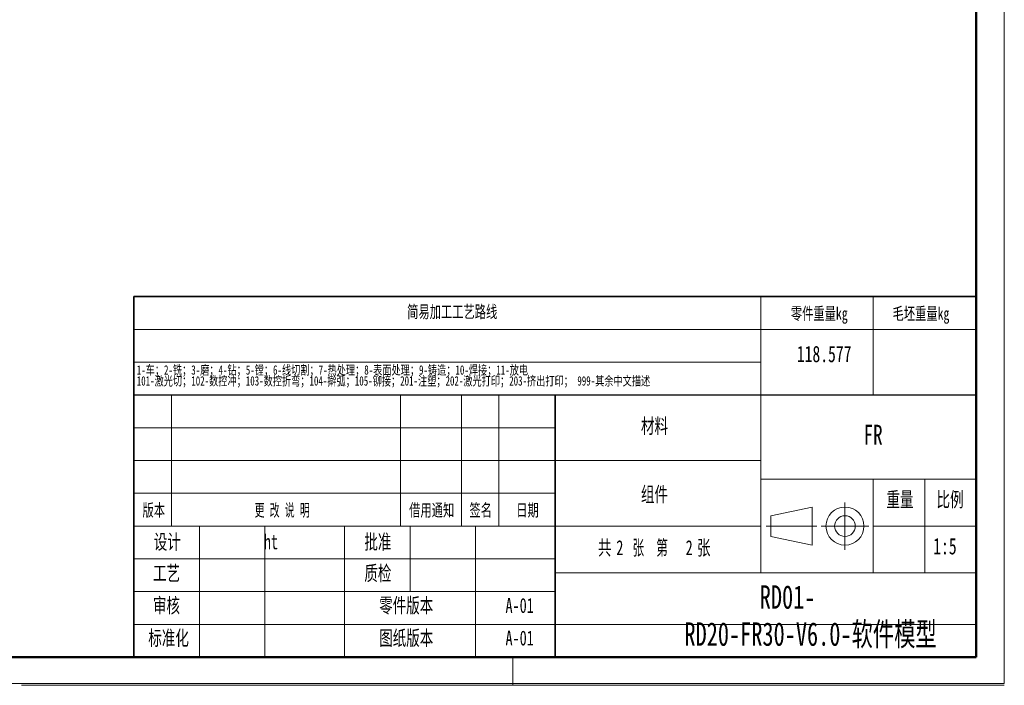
# Paper-space layout '图纸4' of a CAD drawing. Header units: millimetres. Extents: x 0 to 420, y 0 to 297.
# Tile 4 of 5: x 210 to 420, y 0 to 142. Entities that reach past the tile are written whole.
import ezdxf

# ---------------------------------------------------------------- set-up
doc = ezdxf.new("R2010")
doc.units = ezdxf.units.MM
doc.linetypes.add('CENTERX2', pattern=[20.32, 12.7, -2.54, 2.54, -2.54])
doc.layers.get('0').update_dxf_attribs({"lineweight": 18})
doc.layers.add('细线层', color=7, linetype='Continuous', lineweight=25)
doc.styles.add('SLDTEXTSTYLE0', font='txt', dxfattribs={"width": 0.7})
doc.styles.add('SLDTEXTSTYLE1', font='txt', dxfattribs={"width": 0.614286})
doc.styles.add('SLDTEXTSTYLE2', font='txt', dxfattribs={"width": 0.7})
doc.styles.add('SLDTEXTSTYLE3', font='txt', dxfattribs={"width": 0.6})

# ---------------------------------------------------------------- blocks, each defined once
blk = doc.blocks.new('SW_NOTE_22')
at = {"color": 0, "linetype": 'Continuous', "lineweight": 0, "attachment_point": 2}
for s, insert, char_height, width, style in [('共', (2.18, 4.09), 3.17, 5.8604, 'SLDTEXTSTYLE0'), ('张  第', (11.91, 4.09), 3.175, 15.6444, 'SLDTEXTSTYLE3'), ('张', (23.35, 4.09), 3.17, 5.6866, 'SLDTEXTSTYLE0'), ('2', (5.42, 4.09), 3.17, 2.4584, 'SLDTEXTSTYLE2'), ('2', (20.24, 4.09), 3.17, 2.4584, 'SLDTEXTSTYLE2')]:
    blk.add_mtext(s, dxfattribs=dict(at, insert=insert, char_height=char_height, width=width, style=style))
blk = doc.blocks.new('SW_NOTE_23')
at = {"color": 0, "linetype": 'Continuous', "lineweight": 0, "char_height": 2, "attachment_point": 1, "style": 'SLDTEXTSTYLE0'}
for s, insert, width in [('1-车；2-铣；3-磨；4-钻；5-镗；6-线切割；7-热处理；8-表面处理；9-铸造；10-焊接；11-放电', (0, 2.58), 171.5039), ('101-激光切；102-数控冲；103-数控折弯；104-擀弧；105-铆接；201-注塑；202-激光打印；203-挤出打印； 999-其余中文描述', (0, 0.25), 225.6425)]:
    blk.add_mtext(s, dxfattribs=dict(at, insert=insert, width=width))

psp = doc.layouts.new('图纸4')

# ---------------------------------------------------------------- linework, layer by layer
at = {"color": 7, "linetype": 'Continuous', "lineweight": 18}
for p, q in [((419.99, 297.4), (419.99, 0.4)), ((368, 75.99), (368, 82.99)), ((392, 75.99), (392, 82.99)), ((234, 75.99), (414, 75.99)), ((368, 61.99), (368, 75.99)), ((392, 61.99), (392, 75.99)), ((368, 68.99), (234, 68.99)), ((242, 33.99), (242, 61.99)), ((291, 33.99), (291, 61.99)), ((304, 33.99), (304, 61.99)), ((312, 33.99), (312, 61.99)), ((368, 61.99), (368, 23.99)), ((324, 54.99), (234, 54.99)), ((324, 47.99), (234, 47.99)), ((324, 47.99), (368, 47.99)), ((414, 43.99), (368, 43.99)), ((392, 43.99), (392, 23.99)), ((403, 43.99), (403, 23.99)), ((324, 40.99), (234, 40.99)), ((370.12, 36.2), (378.95, 38.05)), ((378.95, 38.05), (378.95, 29.92)), ((370.12, 36.2), (370.12, 31.78)), ((368, 33.99), (234, 33.99)), ((248, 5.99), (248, 33.99)), ((262, 5.99), (262, 33.99)), ((279, 5.99), (279, 33.99)), ((293, 19.99), (293, 33.99)), ((307, 5.99), (307, 33.99)), ((392, 33.99), (414, 33.99)), ((370.12, 31.78), (378.95, 29.92)), ((324, 26.99), (234, 26.99)), ((368, 23.99), (324, 23.99)), ((414, 23.99), (368, 23.99)), ((324, 19.99), (234, 19.99)), ((324, 12.99), (234, 12.99)), ((315, 5.99), (315, -0.01)), ((0, 0.4), (419.99, 0.4)), ((210, -0.01), (420, -0.01))]:
    psp.add_line(p, q, dxfattribs=at)
at = {"color": 7, "linetype": 'Continuous', "lineweight": 50}
for p, q in [((414, 5.99), (414, 290.99)), ((24, 5.99), (414, 5.99)), ((234, 5.99), (414, 5.99))]:
    psp.add_line(p, q, dxfattribs=at)
at = {"color": 7, "linetype": 'Continuous', "lineweight": 35}
for p, q in [((234, 61.99), (234, 82.99)), ((234, 82.99), (414, 82.99)), ((234, 61.99), (234, 5.99)), ((324, 61.99), (324, 5.99)), ((414, 61.99), (414, 5.99)), ((414, 5.99), (234, 5.99))]:
    psp.add_line(p, q, dxfattribs=at)
at = {"color": 7, "linetype": 'Continuous', "lineweight": 25}
psp.add_line((234, 61.99), (414, 61.99), dxfattribs=at)
at = {"color": 7, "linetype": 'CENTERX2', "lineweight": 18}
for p, q in [((385.95, 28.92), (385.95, 39.05)), ((369.12, 33.99), (379.95, 33.99)), ((380.89, 33.99), (391.02, 33.99))]:
    psp.add_line(p, q, dxfattribs=at)
at = {"color": 7, "linetype": 'Continuous', "lineweight": 18}
for radius in [4.06, 2.21]:
    psp.add_circle((385.95, 33.99), radius, dxfattribs=at)
at = {"layer": '细线层', "color": 7, "lineweight": 18}
psp.add_line((324, 12.99), (414, 12.99), dxfattribs=at)

# ---------------------------------------------------------------- block references
at = {"color": 7, "linetype": 'Continuous', "lineweight": 0}
for name, p in [('SW_NOTE_23', (234.61, 65.75)), ('SW_NOTE_22', (332.42, 26.88))]:
    psp.add_blockref(name, p, dxfattribs=at)

# ---------------------------------------------------------------- texts
at = {"color": 7, "linetype": 'Continuous', "lineweight": 0, "attachment_point": 2}
for s, insert, char_height, width, style in [('简易加工工艺路线', (302.02, 81.1), 2.646, 41.6977, 'SLDTEXTSTYLE0'), ('零件重量kg', (380.46, 80.71), 2.646, 26.0947, 'SLDTEXTSTYLE0'), ('毛坯重量kg', (402.19, 80.71), 2.646, 26.0947, 'SLDTEXTSTYLE0'), ('118.577', (381.5, 72.5), 3.5, 23.3229, 'SLDTEXTSTYLE2'), ('材料', (345.25, 56.96), 3.175, 12.2424, 'SLDTEXTSTYLE0'), ('FR', (391.97, 55.63), 4.233, 8.1119, 'SLDTEXTSTYLE2'), ('组件', (345.25, 42.36), 3.175, 12.1182, 'SLDTEXTSTYLE0'), ('重量', (397.7, 41.27), 3.175, 12.1927, 'SLDTEXTSTYLE0'), ('比例', (408.4, 41.27), 3.175, 11.2491, 'SLDTEXTSTYLE0'), ('版本', (238.25, 38.72), 2.646, 10.1192, 'SLDTEXTSTYLE0'), ('更 改 说 明', (265.68, 38.72), 2.646, 24.8244, 'SLDTEXTSTYLE1'), ('借用通知', (297.64, 38.72), 2.646, 20.5695, 'SLDTEXTSTYLE0'), ('签名', (308.11, 38.72), 2.646, 9.7053, 'SLDTEXTSTYLE0'), ('日期', (318.11, 38.72), 2.646, 9.1259, 'SLDTEXTSTYLE0'), ('设计', (241.13, 32.22), 3.175, 12.0934, 'SLDTEXTSTYLE0'), ('ht', (263.28, 32.22), 3.175, 5.7115, 'SLDTEXTSTYLE2'), ('批准', (286.13, 32.22), 3.175, 12.1927, 'SLDTEXTSTYLE0'), ('1:5', (407.31, 31.45), 3.5, 9.2799, 'SLDTEXTSTYLE2'), ('工艺', (240.97, 25.52), 3.175, 11.9941, 'SLDTEXTSTYLE0'), ('质检', (286.13, 25.52), 3.175, 12.1679, 'SLDTEXTSTYLE0'), ('RD01-', (373.69, 21.35), 5, 24.3631, 'SLDTEXTSTYLE2'), ('审核', (240.97, 18.63), 3.175, 11.7706, 'SLDTEXTSTYLE0'), ('零件版本', (292.19, 18.63), 3.175, 24.8572, 'SLDTEXTSTYLE0'), ('A-01', (316.43, 18.63), 3.175, 12.0189, 'SLDTEXTSTYLE2'), ('RD20-FR30-V6.0-软件模型', (378.6, 13.43), 5, 114.1508, 'SLDTEXTSTYLE0'), ('标准化', (241.41, 11.68), 3.175, 18.525, 'SLDTEXTSTYLE0'), ('图纸版本', (292.19, 11.68), 3.175, 24.2613, 'SLDTEXTSTYLE0'), ('A-01', (316.43, 11.68), 3.175, 12.0189, 'SLDTEXTSTYLE2')]:
    psp.add_mtext(s, dxfattribs=dict(at, insert=insert, char_height=char_height, width=width, style=style))

doc.saveas('drawing.dxf')
